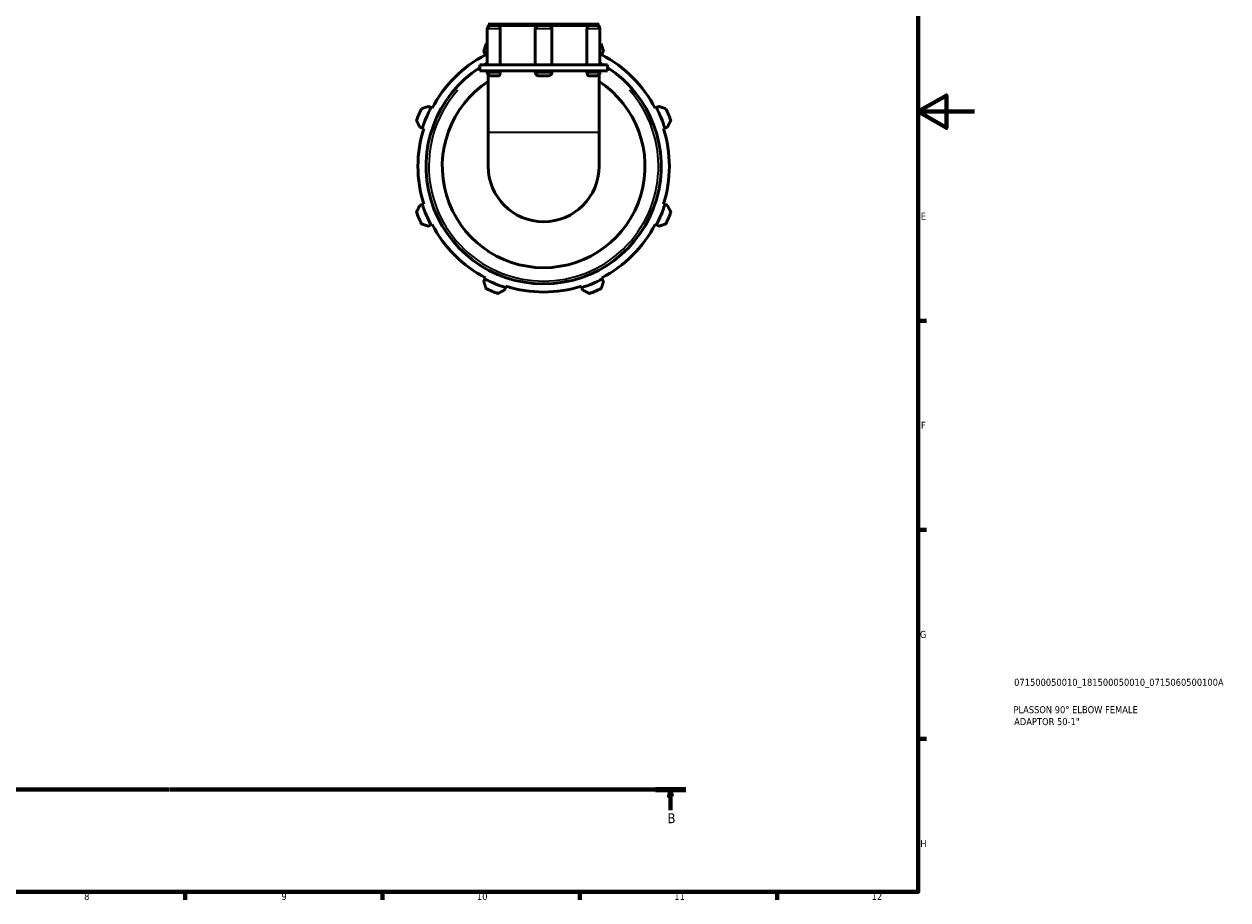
# Model space of a CAD drawing. Header units: millimetres. Extents: x 0 to 931, y 0 to 899.
# Tile 4 of 5: x 503 to 931, y 17 to 328. Entities that reach past the tile are written whole.
import ezdxf

# ---------------------------------------------------------------- set-up
doc = ezdxf.new("R2010")
doc.units = ezdxf.units.MM
doc.linetypes.add('CHAIN', pattern=[0.7087, 0.4724, -0.0591, 0.1181, -0.0591])
for name, color, linetype, lineweight in [('Border (ISO)', 7, 'Continuous', 70), ('Section Line (ISO)', 7, 'CHAIN', 70), ('Title (ISO)', 7, 'Continuous', 50), ('Visible (ISO)', 7, 'Continuous', 50), ('Visible Narrow (ISO)', 7, 'Continuous', 35)]:
    doc.layers.add(name, color=color, linetype=linetype, lineweight=lineweight)
doc.styles.add('Label Text (ISO)', font='tahoma.ttf')
doc.styles.add('Note Text (ISO)', font='tahoma.ttf')

# ---------------------------------------------------------------- blocks, each defined once
blk = doc.blocks.new('Borders Default Border')
at = {"layer": 'Border (ISO)'}
for p, q in [((821, 222.75), (823.9, 222.75)), ((821, 148.5), (823.9, 148.5)), ((821, 74.25), (823.9, 74.25)), ((560.67, 20), (560.67, 17.1)), ((630.75, 20), (630.75, 17.1)), ((700.83, 20), (700.83, 17.1)), ((770.92, 20), (770.92, 17.1))]:
    blk.add_line(p, q, dxfattribs=at)
at = {"layer": 'Border (ISO)', "flags": 128}
for points in [[(20, 20), (20, 574), (821, 574), (821, 20), (20, 20)], [(841, 297), (821, 297), (831, 302.77), (831, 291.23), (821, 297)]]:
    blk.add_lwpolyline(points, dxfattribs=at)
at = {"layer": 'Border (ISO)', "color": 232, "true_color": 0xca0064, "char_height": 2.5, "attachment_point": 7, "style": 'Note Text (ISO)'}
for s, insert in [('E', (821.94, 258.63)), ('F', (822, 184.38)), ('G', (821.61, 110.08)), ('H', (821.74, 35.88)), ('8', (524.81, 17.04)), ('9', (594.88, 17.05)), ('10', (664.29, 17.05)), ('11', (734.37, 17.1)), ('12', (804.46, 17.1))]:
    blk.add_mtext(s, dxfattribs=dict(at, insert=insert))
blk = doc.blocks.new('Title Blocks ISO')
at = {"layer": 'Title (ISO)', "color": 232, "true_color": 0xca0064, "style": 'Note Text (ISO)'}
for tag, p in [('PART_NUMBER_001', (34.08, 73.13)), ('DESCRIPTION_001', (33.84, 63.4)), ('DESCRIPTION_002', (34.09, 59.18))]:
    blk.add_attdef(tag, p, '', height=2.5, dxfattribs=at)
blk = doc.blocks.new('2dTransSection0')
at = {"layer": 'Section Line (ISO)', "linetype": 'CHAIN'}
blk.add_line((105.61, 56.35), (738.43, 56.35), dxfattribs=at)
at = {"layer": 'Section Line (ISO)', "linetype": 'Continuous', "lineweight": 140}
blk.add_line((727.66, 56.35), (738.43, 56.35), dxfattribs=at)
at = {"layer": 'Section Line (ISO)', "linetype": 'Continuous'}
for p, q in [((733.05, 56.35), (732.55, 53.85)), ((733.05, 53.85), (733.05, 56.35)), ((733.55, 53.85), (733.05, 56.35)), ((732.55, 53.85), (733.55, 53.85)), ((733.05, 49), (733.05, 53.85))]:
    blk.add_line(p, q, dxfattribs=at)
at = {"layer": 'Section Line (ISO)', "linetype": 'Continuous', "flags": 128}
blk.add_lwpolyline([(733.55, 53.85), (733.05, 56.35), (732.55, 53.85), (733.55, 53.85)], dxfattribs=at)
at = {"layer": 'Section Line (ISO)'}
blk.add_solid([(733.55, 53.85), (733.05, 56.35), (732.55, 53.85), (733.55, 53.85)], dxfattribs=at)
at = {"layer": 'Section Line (ISO)', "insert": (731.98, 44.35), "char_height": 3.5, "attachment_point": 7, "style": 'Label Text (ISO)'}
blk.add_mtext('B', dxfattribs=at)

msp = doc.modelspace()

# ---------------------------------------------------------------- linework, layer by layer
at = {"layer": 'Visible (ISO)'}
for p, q in [((667.989, 326.418), (667.989, 313.599)), ((707.682, 328.099), (668.304, 328.099)), ((668.804, 327.599), (668.304, 328.099)), ((668.304, 327.599), (669.17, 327.599)), ((668.304, 327.222), (668.304, 327.599)), ((669.17, 327.599), (671.896, 327.599)), ((671.896, 327.599), (686.221, 327.599)), ((672.606, 326.418), (672.606, 313.599)), ((685.04, 326.418), (685.04, 313.599)), ((686.221, 327.599), (689.765, 327.599)), ((689.765, 327.599), (704.09, 327.599)), ((690.947, 326.418), (690.947, 313.599)), ((703.38, 313.599), (703.38, 326.418)), ((704.09, 327.599), (706.817, 327.599)), ((706.817, 327.599), (707.682, 327.599)), ((707.182, 327.599), (707.682, 328.099)), ((707.682, 327.222), (707.682, 327.599)), ((707.998, 326.418), (707.998, 313.599)), ((666.716, 318.473), (667.159, 317.621)), ((667.159, 317.621), (667.381, 317.195)), ((708.606, 317.195), (708.827, 317.621)), ((708.827, 317.621), (709.271, 318.473)), ((668.384, 313.599), (665.351, 313.599)), ((665.351, 311.499), (665.351, 313.599)), ((687.993, 313.599), (668.384, 313.599)), ((707.602, 313.599), (687.993, 313.599)), ((710.636, 313.599), (707.602, 313.599)), ((710.636, 311.499), (710.636, 313.599)), ((668.384, 311.499), (665.351, 311.499)), ((667.989, 311.499), (667.989, 310.931)), ((668.304, 310.127), (668.304, 289.716)), ((687.993, 311.499), (668.384, 311.499)), ((671.896, 309.749), (669.17, 309.749)), ((672.606, 311.499), (672.606, 310.931)), ((685.04, 311.499), (685.04, 310.931)), ((689.765, 309.749), (686.221, 309.749)), ((707.602, 311.499), (687.993, 311.499)), ((690.947, 311.499), (690.947, 310.931)), ((703.38, 310.931), (703.38, 311.499)), ((706.817, 309.749), (704.09, 309.749)), ((710.636, 311.499), (707.602, 311.499)), ((707.682, 310.127), (707.682, 289.716)), ((707.998, 311.499), (707.998, 310.931)), ((647.971, 298.433), (647.12, 298.877)), ((648.397, 298.212), (647.971, 298.433)), ((728.015, 298.433), (727.589, 298.212)), ((728.867, 298.877), (728.015, 298.433)), ((644.046, 291.456), (644.962, 291.167)), ((644.962, 291.167), (645.419, 291.023)), ((730.567, 291.023), (731.025, 291.167)), ((731.025, 291.167), (731.941, 291.456)), ((668.304, 289.716), (668.304, 277.599)), ((707.682, 277.599), (707.682, 289.716)), ((644.962, 264.031), (644.046, 263.743)), ((645.419, 264.176), (644.962, 264.031)), ((731.025, 264.031), (730.567, 264.176)), ((731.941, 263.743), (731.025, 264.031)), ((647.12, 256.322), (647.971, 256.765)), ((647.971, 256.765), (648.397, 256.987)), ((727.589, 256.987), (728.015, 256.765)), ((728.015, 256.765), (728.867, 256.322)), ((667.159, 237.577), (666.716, 236.726)), ((667.381, 238.003), (667.159, 237.577)), ((708.827, 237.577), (708.606, 238.003)), ((709.271, 236.726), (708.827, 237.577)), ((674.137, 233.652), (674.425, 234.568)), ((674.425, 234.568), (674.57, 235.025)), ((701.417, 235.025), (701.561, 234.568)), ((701.561, 234.568), (701.85, 233.652))]:
    msp.add_line(p, q, dxfattribs=at)
for centre, radius, start, end in [((669.17, 326.418), 1.181, 90, 180), ((686.221, 326.418), 1.181, 90, 180), ((689.765, 326.418), 1.181, 0, 90), ((706.817, 326.418), 1.181, 0, 90), ((687.993, 277.599), 48, 114.63046, 115.20802), ((687.993, 277.599), 48, 64.79198, 65.36954), ((687.993, 277.599), 44.64, 117.5, 152.5), ((687.993, 277.599), 45.12, 116.31885, 117.5), ((687.993, 277.599), 45.12, 62.5, 63.68115), ((687.993, 277.599), 44.64, 27.5, 62.5), ((687.993, 277.599), 41.76, 122.83394, 57.16606), ((687.993, 277.599), 41.76, 118.62267, 120.45031), ((687.993, 277.599), 41.76, 59.54969, 61.37733), ((669.17, 310.931), 1.181, 180, 270), ((686.221, 310.931), 1.181, 180, 270), ((689.765, 310.931), 1.181, 270, 0), ((706.817, 310.931), 1.181, 270, 0), ((687.993, 277.599), 36, 123.15602, 56.84398), ((687.993, 277.599), 48, 154.79198, 160.20802), ((687.993, 277.599), 45.12, 152.5, 162.5), ((687.993, 277.599), 45.12, 17.5, 27.5), ((687.993, 277.599), 48, 19.79198, 25.20802), ((687.993, 277.599), 44.64, 162.5, 197.5), ((687.993, 277.599), 44.64, 342.5, 17.5), ((687.993, 277.599), 19.689, 180, 0), ((687.993, 277.599), 48, 199.79198, 205.20802), ((687.993, 277.599), 45.12, 197.5, 207.5), ((687.993, 277.599), 45.12, 332.5, 342.5), ((687.993, 277.599), 48, 334.79198, 340.20802), ((687.993, 277.599), 44.64, 207.5, 242.5), ((687.993, 277.599), 44.64, 297.5, 332.5), ((687.993, 277.599), 45.12, 242.5, 252.5), ((687.993, 277.599), 45.12, 287.5, 297.5), ((687.993, 277.599), 48, 244.79198, 250.20802), ((687.993, 277.599), 44.64, 252.5, 287.5), ((687.993, 277.599), 48, 289.79198, 295.20802)]:
    msp.add_arc(centre, radius, start, end, dxfattribs=at)
for points, knots in [([(671.896, 327.599), (671.978, 327.599), (672.061, 327.573), (672.226, 327.469), (672.305, 327.387), (672.443, 327.177), (672.499, 327.051), (672.579, 326.772), (672.602, 326.621), (672.606, 326.451), (672.606, 326.434), (672.606, 326.418)], [0.37241139, 0.37241139, 0.37241139, 0.37241139, 0.41523227, 0.41523227, 0.46145737, 0.46145737, 0.50766553, 0.50766553, 0.55376383, 0.55376383, 0.5587216, 0.5587216, 0.5587216, 0.5587216]), ([(703.38, 326.418), (703.38, 326.566), (703.398, 326.712), (703.466, 326.993), (703.518, 327.124), (703.648, 327.346), (703.725, 327.435), (703.893, 327.56), (703.982, 327.594), (704.077, 327.599), (704.084, 327.599), (704.09, 327.599)], [0.18630901, 0.18630901, 0.18630901, 0.18630901, 0.23071731, 0.23071731, 0.27681839, 0.27681839, 0.32302976, 0.32302976, 0.36925277, 0.36925277, 0.37261743, 0.37261743, 0.37261743, 0.37261743]), ([(672.606, 310.931), (672.606, 310.783), (672.589, 310.636), (672.52, 310.355), (672.468, 310.225), (672.338, 310.003), (672.261, 309.913), (672.094, 309.788), (672.004, 309.754), (671.909, 309.749), (671.903, 309.749), (671.896, 309.749)], [0.18630901, 0.18630901, 0.18630901, 0.18630901, 0.23071731, 0.23071731, 0.27681839, 0.27681839, 0.32302976, 0.32302976, 0.36925277, 0.36925277, 0.37261743, 0.37261743, 0.37261743, 0.37261743]), ([(704.09, 309.749), (704.008, 309.749), (703.926, 309.775), (703.761, 309.88), (703.681, 309.962), (703.544, 310.171), (703.487, 310.297), (703.408, 310.577), (703.385, 310.728), (703.38, 310.898), (703.38, 310.914), (703.38, 310.931)], [0.37241139, 0.37241139, 0.37241139, 0.37241139, 0.41523227, 0.41523227, 0.46145737, 0.46145737, 0.50766553, 0.50766553, 0.55376383, 0.55376383, 0.5587216, 0.5587216, 0.5587216, 0.5587216])]:
    msp.add_open_spline(points, degree=3, knots=knots, dxfattribs=at)
for points, weights in [([(667.55, 321.028), (667.124, 319.724), (666.716, 318.473)], [1.01689737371, 1.0119767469, 1.00625782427]), ([(709.271, 318.473), (708.862, 319.724), (708.437, 321.028)], [1.00625782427, 1.0119767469, 1.01689737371]), ([(647.12, 298.877), (645.868, 298.468), (644.564, 298.043)], [1.00625782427, 1.0119767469, 1.01689737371]), ([(731.422, 298.043), (730.118, 298.468), (728.867, 298.877)], [1.01689737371, 1.0119767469, 1.00625782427]), ([(642.829, 293.852), (643.45, 292.63), (644.046, 291.456)], [1.01689737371, 1.0119767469, 1.00625782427]), ([(731.941, 291.456), (732.537, 292.63), (733.158, 293.852)], [1.00625782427, 1.0119767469, 1.01689737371]), ([(644.046, 263.743), (643.45, 262.569), (642.829, 261.346)], [1.00625782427, 1.0119767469, 1.01689737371]), ([(733.158, 261.346), (732.537, 262.569), (731.941, 263.743)], [1.01689737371, 1.0119767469, 1.00625782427]), ([(644.564, 257.156), (645.868, 256.73), (647.12, 256.322)], [1.01689737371, 1.0119767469, 1.00625782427]), ([(728.867, 256.322), (730.118, 256.73), (731.422, 257.156)], [1.00625782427, 1.0119767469, 1.01689737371]), ([(666.716, 236.726), (667.124, 235.474), (667.55, 234.17)], [1.00625782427, 1.0119767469, 1.01689737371]), ([(708.437, 234.17), (708.862, 235.474), (709.271, 236.726)], [1.01689737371, 1.0119767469, 1.00625782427]), ([(671.74, 232.435), (672.963, 233.056), (674.137, 233.652)], [1.01689737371, 1.0119767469, 1.00625782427]), ([(701.85, 233.652), (703.024, 233.056), (704.246, 232.435)], [1.00625782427, 1.0119767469, 1.01689737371])]:
    msp.add_rational_spline(points, weights, degree=2, dxfattribs=at)
at = {"layer": 'Visible Narrow (ISO)'}
for p, q in [((672.332, 326.418), (668.006, 326.418)), ((690.91, 326.418), (685.076, 326.418)), ((707.981, 326.418), (703.654, 326.418)), ((668.006, 310.931), (672.332, 310.931)), ((685.076, 310.931), (690.91, 310.931)), ((703.654, 310.931), (707.981, 310.931)), ((668.547, 289.716), (707.44, 289.716))]:
    msp.add_line(p, q, dxfattribs=at)
msp.add_arc((687.993, 277.599), 40.76, 138.35382, 41.64618, dxfattribs=at)

# ---------------------------------------------------------------- block references
msp.add_blockref('Borders Default Border', (0, 0))
msp.add_blockref('Title Blocks ISO', (821, 20)).add_auto_attribs({'PART_NUMBER_001': '071500050010_181500050010_0715060500100A', 'DESCRIPTION_001': 'PLASSON 90° ELBOW FEMALE', 'DESCRIPTION_002': 'ADAPTOR 50-1"'})
at = {"layer": 'Section Line (ISO)'}
msp.add_blockref('2dTransSection0', (0, 0), dxfattribs=at)

doc.saveas('drawing.dxf')
